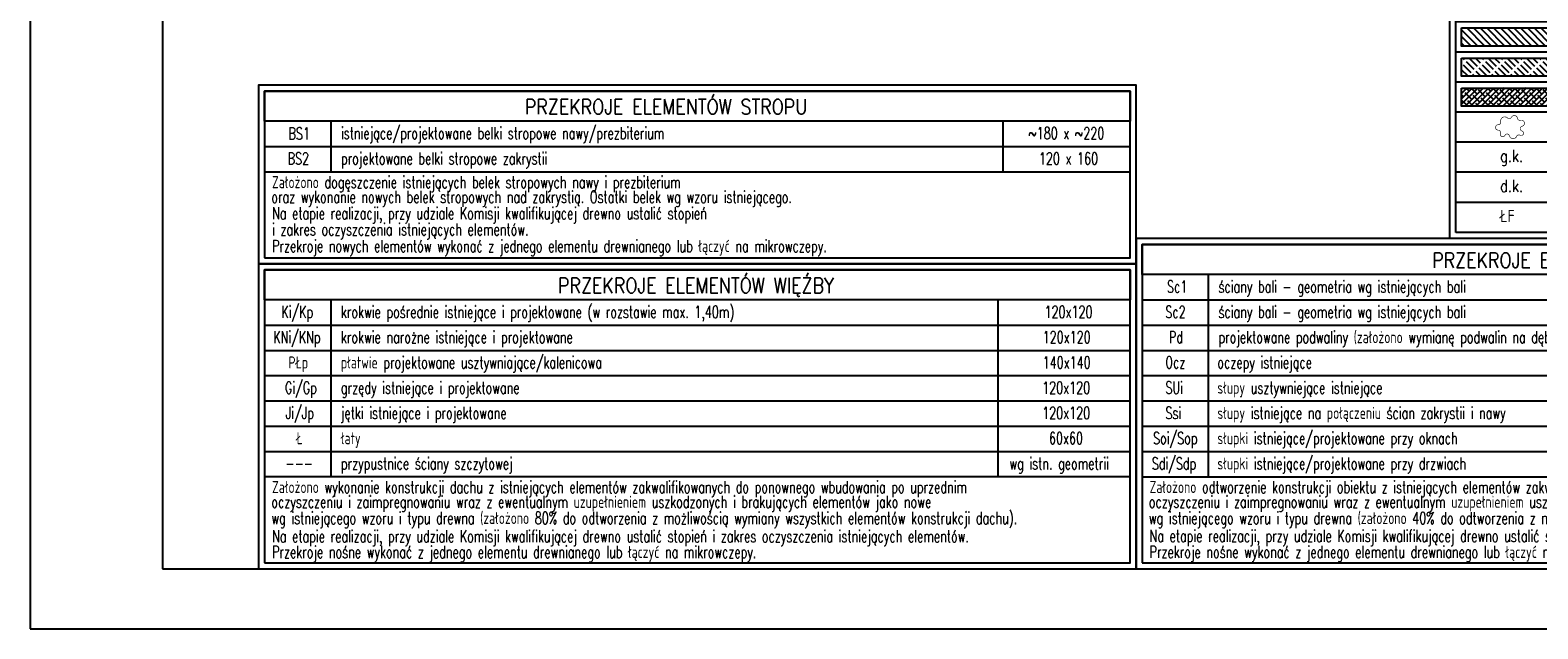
# Model space of a CAD drawing. Header units: centimetres. Extents: x 152786 to 159501, y -6718 to 1403.
# Tile 76 of 89: x 155093 to 156348, y -82 to 416. Entities that reach past the tile are written whole.
import ezdxf
from ezdxf.enums import TextEntityAlignment as Align

# ---------------------------------------------------------------- set-up
doc = ezdxf.new("R2010")
doc.units = ezdxf.units.CM
doc.header["$LTSCALE"] = 0.1
doc.linetypes.add('Dot & Dashed', pattern=[33.5139, 17.6389, -8.81945, 0, -7.05555])
doc.layers.get('0').update_dxf_attribs({"color": 45})
for name, color, linetype in [('A_wymiary_zewn', 4, 'Continuous'), ('Format', 7, 'Continuous'), ('hatch_R&F', 4, 'Continuous'), ('konstr_R&F', 2, 'Continuous'), ('opisy_R&F', 3, 'Continuous'), ('ozn_graficzne_R&F', 5, 'Continuous'), ('ściany_murowane_R&F', 13, 'Continuous')]:
    doc.layers.add(name, color=color, linetype=linetype)
doc.styles.add('S2_STANDARD_text3', font='simplex.shx', dxfattribs={"height": 12})
doc.styles.add('simplex 0.6', font='simplex.shx', dxfattribs={"width": 0.6})

# ---------------------------------------------------------------- blocks, each defined once
blk = doc.blocks.new('Legenda_opis1')
at = {"layer": 'hatch_R&F'}
h = blk.add_hatch(dxfattribs=at)
h.set_pattern_fill('ANSI33', color=4, scale=2, style=0)
h.set_pattern_definition([(45, (-33186.698, -18397.697), (-8.980256, 8.980256), []), (45, (-33177.718, -18397.697), (-8.980256, 8.980256), [6.35, -3.175])])
h.paths.add_polyline_path([(-2770.4, 250), (-2594.3, 250), (-2594.3, 220), (-2770.4, 220)])
h = blk.add_hatch(dxfattribs=at)
h.set_pattern_fill('ANSI38', color=4, scale=2, style=0)
h.set_pattern_definition([(45, (-1890, -149.9336), (-4.49013, 4.49013), []), (135, (-1890, -149.9336), (-13.470384, 4.49013), [15.875, -9.525])])
h.paths.add_polyline_path([(-2770.4, 100), (-2594.3, 100), (-2594.3, 70), (-2770.4, 70)])
at = {"layer": 'ściany_murowane_R&F'}
h = blk.add_hatch(dxfattribs=at)
h.set_pattern_fill('ANSI31', color=4, scale=2.5, angle=90, style=0)
h.set_pattern_definition([(135, (-33186.698, -18347.697), (-5.61266, -5.61266), [])])
h.paths.add_polyline_path([(-2770.4, 200), (-2594.3, 200), (-2594.3, 170), (-2770.4, 170)])
h = blk.add_hatch(dxfattribs=at)
h.set_pattern_fill('ISO02W100', color=4, scale=1.5, angle=315, style=0)
h.set_pattern_definition([(315, (121.3135, 0), (5.3033, 5.3033), [18, -4.5])])
h.paths.add_polyline_path([(-2770.4, 150), (-2594.3, 150), (-2594.3, 120), (-2770.4, 120)])
at = {"color": 4}
for p, q in [((-1852.1, 300), (-2790, 300)), ((-1852.1, 300), (-2790, 300)), ((-2780, -140), (-2780, 290)), ((-1862.1, 290), (-2780, 290)), ((-1862.1, 290), (-2780, 290)), ((-1862.1, -140), (-1862.1, 290)), ((-1862.1, 260), (-2780, 260)), ((-2584.3, 260), (-2584.3, -140)), ((-1862.1, 260), (-1862.1, -140)), ((-1862.1, 210), (-2780, 210)), ((-1862.1, 160), (-2780, 160)), ((-1862.1, 110), (-2780, 110)), ((-1862.1, 60), (-2780, 60)), ((-1862.1, 10), (-2780, 10)), ((-1862.1, -40), (-2780, -40)), ((-1862.1, -90), (-2780, -90)), ((-1852.1, -150), (-2790, -150)), ((-1862.1, -140), (-2780, -140))]:
    blk.add_line(p, q, dxfattribs=at)
for points in [[(-2790, -150), (-2790, 300)], [(-1852.1, -150), (-1852.1, 300)]]:
    blk.add_lwpolyline(points, dxfattribs=at)
at = {"layer": 'konstr_R&F'}
blk.add_lwpolyline([(-2770.4, 250), (-2594.3, 250), (-2594.3, 220), (-2770.4, 220)], close=True, dxfattribs=at)
at = {"layer": 'konstr_R&F', "color": 3}
blk.add_lwpolyline([(-2770.4, 100), (-2594.3, 100), (-2594.3, 70), (-2770.4, 70)], close=True, dxfattribs=at)
at = {"layer": 'ozn_graficzne_R&F', "color": 7, "linetype": 'Dot & Dashed', "ltscale": 0.2, "const_width": 1}
blk.add_lwpolyline([(-2677.5, 49.8, 0.72236), (-2687.7, 51.5, -0.493051), (-2694, 50.4, 0.725748), (-2705.5, 44, -0.472367), (-2709.4, 39.2, 0.994662), (-2709.5, 30.1, -0.524155), (-2705.8, 24.7, 0.964736), (-2698.4, 21.5, -0.702378), (-2691, 20.8, 0.716583), (-2678.9, 19.9, -0.45003), (-2673.2, 21.7, 1.127382), (-2670.2, 28.8, -0.772934), (-2670, 36.5, 1.020362), (-2672.5, 46.6, -0.446367)], format="xyb", close=True, dxfattribs=at)
at = {"layer": 'ściany_murowane_R&F', "linetype": 'Continuous', "ltscale": 8}
for points in [[(-2770.4, 200), (-2594.3, 200), (-2594.3, 170), (-2770.4, 170)], [(-2770.4, 150), (-2594.3, 150), (-2594.3, 120), (-2770.4, 120)]]:
    blk.add_lwpolyline(points, close=True, dxfattribs=at)
at = {"color": 4, "insert": (-2765.4, 265.1), "char_height": 12, "width": 1098.166, "attachment_point": 4, "style": 'S2_STANDARD_text3'}
blk.add_mtext('{\\Fromans.shx|c238;L E G E N D A:\\fTimes New Roman|b0|i0|c238|p18;\\C2;\\P\\H0.75x; }', dxfattribs=at)
at = {"layer": 'opisy_R&F', "color": 4, "style": 'S2_STANDARD_text3'}
for s, p in [('ELEMENTY ŻELBETOWE', (-2551.8, 235)), ('ŚCIANY MUROWANE NOŚNE', (-2554.3, 185)), ('ŚCIANY MUROWANE Z BLOCZKÓW BETONOWYCH', (-2554.3, 135)), ('ELEMENTY DREWNIANE', (-2554.3, 85)), ('OBSZAR ZMIANY / REWIZJI', (-2554.3, 35)), ('GÓRNA KRAWĘDŹ ELEMENTU KONSTRUKCYJNEGO', (-2554.3, -15)), ('DOLNA KRAWĘDŹ ELEMENTU KONSTRUKCYJNEGO', (-2554.3, -65)), ('ŁAWA FUNDAMENTOWA', (-2554.3, -115))]:
    blk.add_text(s, height=15, dxfattribs=at).set_placement(p, align=Align.MIDDLE_LEFT)
at = {"layer": 'opisy_R&F', "style": 'simplex 0.6', "width": 0.8}
for s, p in [('g.k.', (-2706.5, -22.7)), ('d.k.', (-2706.5, -72.7)), ('ŁF', (-2706.5, -122.7))]:
    blk.add_text(s, height=20, dxfattribs=at).set_placement(p)
blk = doc.blocks.new('TAB_przekroje więźby_21')
at = {"color": 4}
for points in [[(-1410, -589.1), (50, -589.1), (50, -82), (-1410, -82)], [(-1400, -579.1), (40, -579.1), (40, -92), (-1400, -92)], [(-1400, -92), (40, -92), (40, -142), (-1400, -142)]]:
    blk.add_lwpolyline(points, close=True, dxfattribs=at)
for points in [[(-1290, -142), (-1290, -436)], [(-180, -142), (-180, -436)], [(-1400, -184), (40, -184)], [(-1400, -226), (40, -226)], [(-1400, -268), (40, -268)], [(-1400, -310), (40, -310)], [(-1400, -352), (40, -352)], [(-1400, -394), (40, -394)], [(-1400, -436), (40, -436)], [(-1400, -436), (40, -436)], [(-1400, -579.1), (40, -579.1)]]:
    blk.add_lwpolyline(points, dxfattribs=at)
at = {"layer": 'opisy_R&F', "color": 2, "style": 'simplex 0.6', "width": 0.85}
blk.add_text('PRZEKROJE ELEMENTÓW WIĘŹBY', height=25, dxfattribs=at).set_placement((-682.2, -130.7), align=Align.CENTER)
at = {"layer": 'opisy_R&F', "style": 'simplex 0.6', "width": 0.68}
for s, p in [('Ki/Kp', (-1372.2, -172.1)), ('krokwie pośrednie istniejące i projektowane (w rozstawie max. 1,40m)', (-1273, -172.1)), ('120x120', (-102.3, -172.1)), ('KNi/KNp', (-1385.5, -214.1)), ('krokwie narożne istniejące i projektowane', (-1273, -214.1)), ('120x120', (-105.4, -214.1)), ('PŁp', (-1360.1, -256.1)), ('płatwie projektowane usztywniające/kalenicowa', (-1273, -256.1)), ('140x140', (-105.4, -256.1)), ('grzędy istniejące i projektowane', (-1273, -298.1)), ('Gi/Gp', (-1366.1, -298.1)), ('120x120', (-106.2, -298.1)), ('Ji/Jp', (-1364.9, -340.1)), ('jętki istniejące i projektowane', (-1273, -340.1)), ('120x120', (-106.2, -340.1)), ('Ł', (-1346.9, -382.1)), ('łaty', (-1273, -382.1)), ('60x60', (-94.9, -382.1)), ('przypustnice ściany szczytowej', (-1273, -424.1)), ('---', (-1365.1, -424.1)), ('wg istn. geometrii', (-160.8, -424.1)), ('Założono wykonanie konstrukcji dachu z istniejących elementów zakwalifikowanych do ponownego wbudowania po uprzednim ', (-1387.5, -463.3)), ('oczyszczeniu i zaimpregnowaniu wraz z ewentualnym uzupełnieniem uszkodzonych i brakujących elementów jako nowe', (-1388.7, -487.9)), ('wg istniejącego wzoru i typu drewna (założono 80%%% do odtworzenia z możliwością wymiany wszystkich elementów konstrukcji dachu).    ', (-1388.7, -514.8)), ('Na etapie realizacji, przy udziale Komisji kwalifikującej drewno ustalić stopień i zakres oczyszczenia istniejących elementów. ', (-1387.5, -545.2)), ('Przekroje nośne wykonać z jednego elementu drewnianego lub łączyć na mikrowczepy.', (-1387.5, -571.3))]:
    blk.add_text(s, height=20, dxfattribs=at).set_placement(p)
blk = doc.blocks.new('tab_przekroje ścian')
at = {"color": 4}
for points in [[(155207.1, -1210.2), (155937.1, -1210.2), (155937.1, -935.7), (155207.1, -935.7)], [(155212.1, -1205.2), (155932.1, -1205.2), (155932.1, -940.7), (155212.1, -940.7)], [(155212.1, -940.7), (155932.1, -940.7), (155932.1, -965.7), (155212.1, -965.7)]]:
    blk.add_lwpolyline(points, close=True, dxfattribs=at)
for points in [[(155267.1, -965.7), (155267.1, -1133.7)], [(155749.4, -965.9), (155749.4, -1133.9)], [(155212.1, -986.7), (155932.1, -986.7)], [(155212.1, -1007.7), (155932.1, -1007.7)], [(155212.1, -1028.7), (155932.1, -1028.7)], [(155212.1, -1049.7), (155932.1, -1049.7)], [(155212.1, -1070.7), (155932.1, -1070.7)], [(155212.1, -1091.7), (155932.1, -1091.7)], [(155212.1, -1112.7), (155932.1, -1112.7)], [(155212.1, -1133.7), (155932.1, -1133.7)], [(155212.1, -1133.7), (155932.1, -1133.7)], [(155212.1, -1205.2), (155932.1, -1205.2)]]:
    blk.add_lwpolyline(points, dxfattribs=at)
at = {"layer": 'opisy_R&F', "color": 2, "style": 'simplex 0.6', "width": 0.85}
blk.add_text('PRZEKROJE ELEMENTÓW ŚCIAN', height=12.5, dxfattribs=at).set_placement((155563.4, -960), align=Align.CENTER)
at = {"layer": 'opisy_R&F', "style": 'simplex 0.6', "width": 0.68}
for s, p in [('Sc1', (155232.8, -980.7)), ('ściany bali - geometria wg istniejących bali ', (155275.6, -980.7)), ('~150 x wg istn. geometrii', (155774, -980.7)), ('ściany bali - geometria wg istniejących bali ', (155275.6, -1001.7)), ('Sc2', (155231.4, -1001.7)), ('~100 x wg istn. geometrii', (155774, -1001.7)), ('Pd', (155234.4, -1022.7)), ('projektowane podwaliny (założono wymianę podwalin na dębowe)', (155275.6, -1022.7)), ('~150/100 x wg istn. geometrii', (155761.2, -1022.7)), ('Ocz', (155231.4, -1043.7)), ('oczepy istniejące', (155274.7, -1043.7)), ('wg istn. geometrii', (155798.5, -1043.9)), ('słupy usztywniejące istniejące', (155274.7, -1064.7)), ('SUi', (155231.5, -1064.7)), ('wg istn. geometrii', (155798.5, -1064.9)), ('Ssi', (155231.5, -1085.7)), ('słupy istniejące na połączeniu ścian zakrystii i nawy', (155274.7, -1085.7)), ('wg istn. geometrii', (155798.5, -1085.9)), ('Soi/Sop', (155221.2, -1106.7)), ('słupki istniejące/projektowane przy oknach', (155274.7, -1106.7)), ('~150/~100 x wg istn. geometrii', (155756.8, -1106.9)), ('słupki istniejące/projektowane przy drzwiach', (155274.7, -1127.7)), ('Sdi/Sdp', (155220.1, -1127.7)), ('~150 x wg istn. geometrii', (155777.5, -1127.9)), ('Założono odtworzenie konstrukcji obiektu z istniejących elementów zakwalifikowanych do ponownego wbudowania po uprzednim ', (155218.3, -1147.3)), ('oczyszczeniu i zaimpregnowaniu wraz z ewentualnym uzupełnieniem uszkodzonych i brakujących elementów jako nowe', (155217.7, -1159.6)), ('wg istniejącego wzoru i typu drewna (założono 40%%% do odtworzenia z możliwością zwiększenia ilości o 20%%%).    ', (155217.7, -1173.1)), ('Na etapie realizacji, przy udziale Komisji kwalifikującej drewno ustalić stopień i zakres oczyszczenia istniejących elementów. ', (155218.3, -1188)), ('Przekroje nośne wykonać z jednego elementu drewnianego lub łączyć na mikrowczepy.', (155218.3, -1201.3))]:
    blk.add_text(s, height=10, dxfattribs=at).set_placement(p)
blk = doc.blocks.new('przekroje stropu')
at = {"color": 4}
for points in [[(154894.6, -3544.9), (155624.6, -3544.9), (155624.6, -3396.4), (154894.6, -3396.4)], [(154899.6, -3539.9), (155619.6, -3539.9), (155619.6, -3401.4), (154899.6, -3401.4)], [(154899.6, -3401.4), (155619.6, -3401.4), (155619.6, -3426.4), (154899.6, -3426.4)]]:
    blk.add_lwpolyline(points, close=True, dxfattribs=at)
for points in [[(154954.6, -3426.4), (154954.6, -3468.4)], [(155513.7, -3426.7), (155513.7, -3468.7)], [(154899.6, -3447.4), (155619.6, -3447.4)], [(154899.6, -3468.4), (155619.6, -3468.4)], [(154899.6, -3468.4), (155619.6, -3468.4)], [(154899.6, -3539.9), (155619.6, -3539.9)]]:
    blk.add_lwpolyline(points, dxfattribs=at)
at = {"layer": 'opisy_R&F', "color": 2, "style": 'simplex 0.6', "width": 0.85}
blk.add_text('PRZEKROJE ELEMENTÓW STROPU', height=12.5, dxfattribs=at).set_placement((155233.6, -3420.7), align=Align.CENTER)
at = {"layer": 'opisy_R&F', "style": 'simplex 0.6', "width": 0.68}
for s, p in [('BS1', (154919.5, -3441.6)), ('istniejące/projektowane belki stropowe nawy/prezbiterium', (154963.1, -3441.4)), ('~180 x ~220', (155534.9, -3441.4)), ('BS2', (154918.8, -3462.4)), ('projektowane belki stropowe zakrystii', (154963.1, -3462.4)), ('120 x 160', (155543.7, -3462.4)), ('Założono dogęszczenie istniejących belek stropowych nawy i prezbiterium ', (154905.8, -3482.1)), ('oraz wykonanie nowych belek stropowych nad zakrystią. Ostatki belek wg wzoru istniejącego. ', (154905.2, -3494.4)), ('Na etapie realizacji, przy udziale Komisji kwalifikującej drewno ustalić stopień ', (154905.8, -3508)), ('i zakres oczyszczenia istniejących elementów. ', (154905.8, -3521.4)), ('Przekroje nowych elementów wykonać z jednego elementu drewnianego lub łączyć na mikrowczepy.', (154905.8, -3535.2))]:
    blk.add_text(s, height=10, dxfattribs=at).set_placement(p)

msp = doc.modelspace()

# ---------------------------------------------------------------- linework, layer by layer
at = {"layer": 'Format'}
msp.add_lwpolyline([(155093.2978, -81.8405), (157193.2978, -81.8405), (157193.2978, 1403.1595), (155093.2978, 1403.1595)], close=True, dxfattribs=at)
at = {"layer": 'ozn_graficzne_R&F'}
msp.add_lwpolyline([(155203.2978, -31.8405), (157143.2978, -31.8405), (157143.2978, 1353.1595), (155203.2978, 1353.1595)], close=True, dxfattribs=at)

# ---------------------------------------------------------------- block references
at = {"layer": 'A_wymiary_zewn'}
for name, p in [('przekroje stropu', (388.7462, 3766.6207)), ('tab_przekroje ścian', (806.2274, 1178.3568))]:
    msp.add_blockref(name, p, dxfattribs=at)
at = {"layer": 'opisy_R&F', "xscale": 0.5, "yscale": 0.5, "zscale": 0.5}
for name, p in [('Legenda_opis1', (157669.3278, 317.6952)), ('TAB_przekroje więźby_21', (155988.2978, 262.6952))]:
    msp.add_blockref(name, p, dxfattribs=at)

doc.saveas('drawing.dxf')
